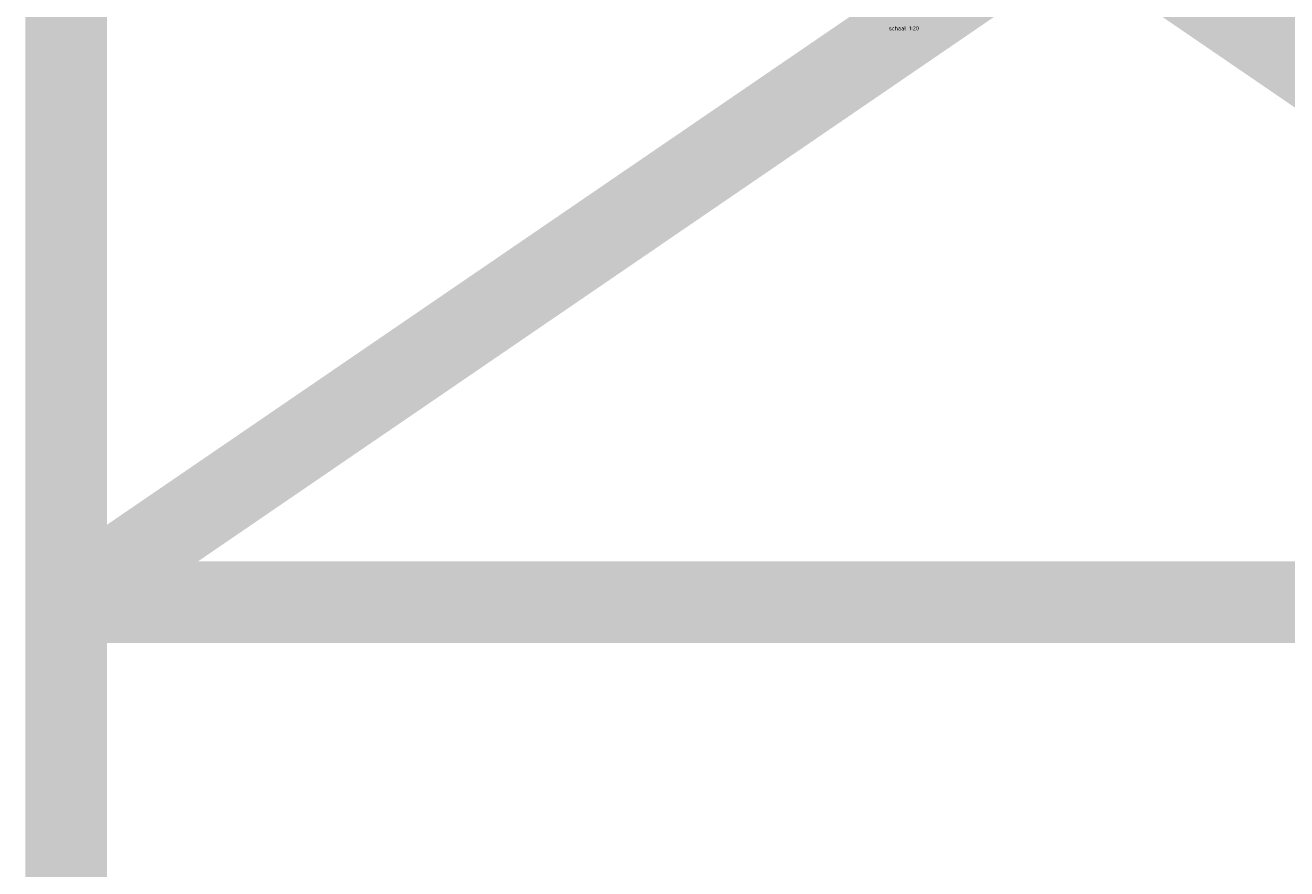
# Model space of a CAD drawing. Header units: metres. Extents: x -699 to 2316, y -1199 to 781.
# Tile 104 of 256: x -253 to -237, y -172 to -162. Entities that reach past the tile are written whole.
import ezdxf

# ---------------------------------------------------------------- set-up
doc = ezdxf.new("R2010")
doc.units = ezdxf.units.M
doc.layers.add('to-xx-view', color=1, linetype='Continuous', lineweight=25, plot=False)
doc.layers.add('X-XX-AL-TEKENBLAD_VIEWPORT-G', color=7, linetype='Continuous', lineweight=18, plot=False)
doc.layers.add('X-XX-AL-T25', color=7, linetype='Continuous', lineweight=25)
doc.styles.add('NLCS-ISO', font='NLCS-ISO.ttf')

msp = doc.modelspace()

# ---------------------------------------------------------------- linework, layer by layer
at = {"layer": 'to-xx-view', "const_width": 1}
msp.add_lwpolyline([(-252.1361, -151.6203), (-227.3321, -151.6203), (-227.3321, -168.582), (-252.1361, -168.582)], close=True, dxfattribs=at)
for points in [[(-227.3321, -151.6203), (-252.1361, -168.582)], [(-252.1361, -151.6203), (-227.3321, -168.582)]]:
    msp.add_lwpolyline(points, dxfattribs=at)
at = {"layer": 'X-XX-AL-TEKENBLAD_VIEWPORT-G', "color": 3, "const_width": 1}
msp.add_lwpolyline([(-252.1361, -168.582), (-227.3321, -168.582), (-227.3321, -185.5438), (-252.1361, -185.5438)], close=True, dxfattribs=at)

# ---------------------------------------------------------------- texts
at = {"layer": 'X-XX-AL-T25', "style": 'NLCS-ISO'}
msp.add_text('schaal 1:20', height=0.05, dxfattribs=at).set_placement((-242.0551, -161.5764))

doc.saveas('drawing.dxf')
